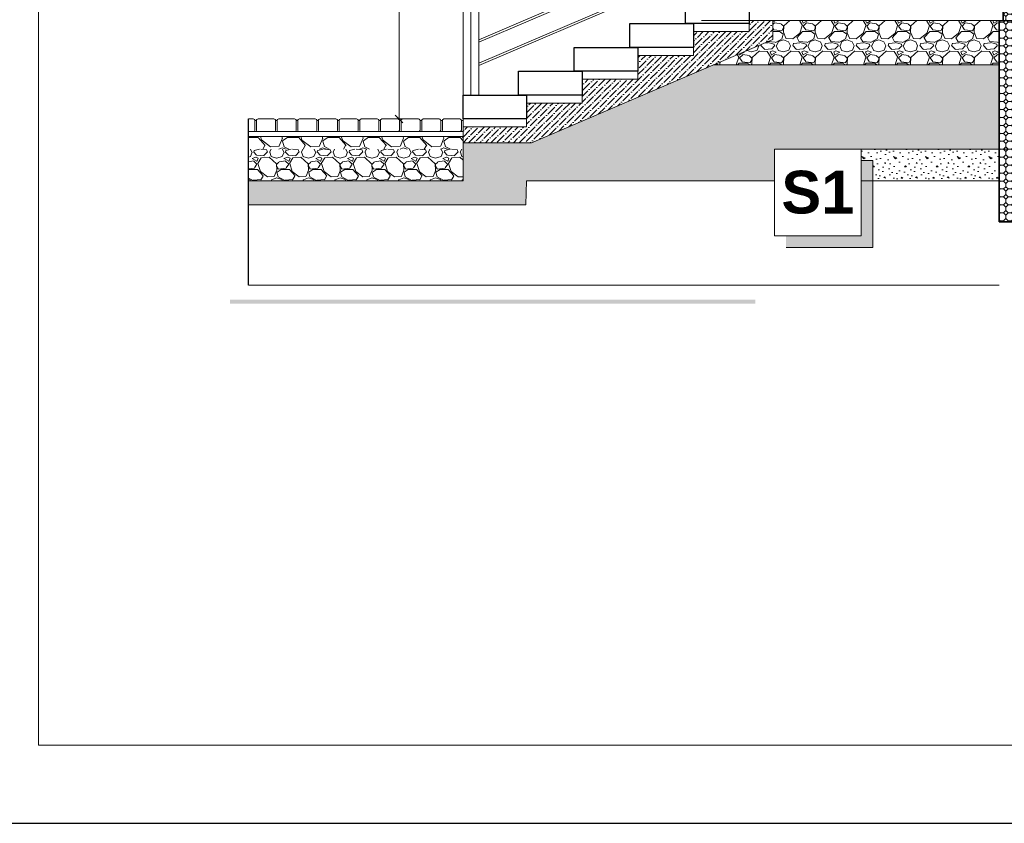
# Model space of a CAD drawing. Header units: millimetres. Extents: x -740 to 33545, y 5178 to 22494.
# Tile 165 of 250: x 8259 to 8879, y 12611 to 13117. Entities that reach past the tile are written whole.
import ezdxf
from ezdxf.lldxf.tags import DXFTag
from ezdxf.xclip import XClip

# ---------------------------------------------------------------- set-up
doc = ezdxf.new("R2010")
doc.units = ezdxf.units.MM
doc.header["$MEASUREMENT"] = 0
doc.header["$XCLIPFRAME"] = 0
doc.layers.get('Defpoints').update_dxf_attribs({"color": 252})
doc.layers.add('a3', color=252, linetype='Continuous', lineweight=30, plot=False)
for name, color, linetype, lineweight in [('A_izolacja', 252, 'Continuous', 9), ('A_l.przekrojowa', 252, 'Continuous', 30), ('l. przekrojowa', 252, 'Continuous', 30), ('l.przerywana', 252, 'ICAD_ISO03W100', 5), ('l.widokowa', 252, 'Continuous', 15), ('l.wypeĹ‚nien', 252, 'Continuous', 5), ('l.wypeĹ‚nieĹ„', 252, 'Continuous', 5), ('linia opisowa', 252, 'Continuous', 9), ('wymiarowanie', 252, 'Continuous', 9)]:
    doc.layers.add(name, color=color, linetype=linetype, lineweight=lineweight)
doc.styles.add('styl2', font='simplex.shx')
tags = doc.linetypes.add('ICAD_ISO03W100', pattern=[30, 12, -18]).pattern_tags.tags
tags[6:7] = [DXFTag(74, 4), DXFTag(75, 0), DXFTag(340, '0'), DXFTag(46, 1.0), DXFTag(50, 0.0), DXFTag(44, 0.0), DXFTag(45, 0.0)]
tags[4:5] = [DXFTag(74, 4), DXFTag(75, 0), DXFTag(340, '0'), DXFTag(46, 1.0), DXFTag(50, 0.0), DXFTag(44, 0.0), DXFTag(45, 0.0)]
doc.dimstyles.new('Skala 1-50', dxfattribs={"dimtxt": 12, "dimasz": 5, "dimexe": 1, "dimexo": 1, "dimgap": 1.5, "dimtad": 1, "dimdec": 1, "dimrnd": 0.5, "dimtxsty": 'styl2', "dimblk": 'ARCHTICK', "dimcen": 5, "dimadec": 0, "dimazin": 0, "dimtfac": 1, "dimtdec": 1, "dimtmove": 1, "dimatfit": 3, "dimldrblk": 'ARCHTICK', "dimfxl": 0, "dimlwd": -1, "dimlwe": -1, "dimarcsym": 0})
pattern_1 = [(0, (19, 12.8), (0, 20), [0, -20]), (0, (19.2, 5.8), (0, 20), [0, -20]), (0, (19.8, 16.6), (0, 20), [0, -20]), (338.1986, (9.4, 10.4), (60.0000055, -19.9999982), [2.15406, -105.54924]), (216.8699, (11.4, 9.6), (59.9999984, 40.0000025), [1, -99]), (130.6013, (10.6, 9), (100.00000842, -119.99998036), [1.8439, -182.54698]), (206.5651, (4, 6.6), (-19.999983, -20.000026), [0.44722, -44.27414]), (326.3099, (3.6, 6.4), (39.9999912, -20.0000267), [0.72112, -71.38992]), (108.4349, (4.2, 6), (-19.999968, 40.0000087), [0.63246, -62.6131]), (225, (16.8, 4.6), (-4e-15, -20.000006), [0.84852, -27.43574]), (0, (16.2, 4), (20, 20), [1.2, -18.8]), (135, (17.4, 4), (-20.000006, 2e-15), [0.84852, -27.43574]), (251.5651, (14.4, 17.4), (19.999968, 40.0000087), [0.63246, -62.6131]), (0, (14.2, 16.8), (20, 20), [1, -19]), (143.1301, (15.2, 16.8), (-59.9999984, 40.0000025), [1, -99]), (213.6901, (3.8, 17.6), (39.9999912, 20.0000267), [0.72112, -71.38992]), (341.5651, (3.2, 17.2), (-40.0000087, 19.999968), [1.26492, -61.98064]), (126.8699, (4.4, 16.8), (40.0000025, -59.9999984), [1, -99]), (0, (9.6, 16.8), (0, 20), [0, -20]), (0, (4.2, 11.6), (0, 20), [0, -20]), (0, (9.8, 4.2), (0, 20), [0, -20]), (0, (15.2, 10.4), (0, 20), [0, -20]), (0, (9.4, 13.8), (0, 20), [0, -20]), (0, (5, 14.4), (0, 20), [0, -20]), (0, (6.8, 13.2), (0, 20), [0, -20]), (0, (6, 8.4), (0, 20), [0, -20]), (0, (1.2, 9.2), (0, 20), [0, -20]), (0, (1.4, 13.8), (0, 20), [0, -20]), (0, (0.8, 18.2), (0, 20), [0, -20]), (0, (7, 19), (0, 20), [0, -20]), (0, (11.4, 19.8), (0, 20), [0, -20]), (0, (18.4, 19), (0, 20), [0, -20]), (0, (13.6, 12.8), (0, 20), [0, -20]), (0, (11.6, 16.4), (0, 20), [0, -20]), (0, (13.2, 6.8), (0, 20), [0, -20]), (0, (7.2, 5.8), (0, 20), [0, -20]), (0, (13.2, 1.4), (0, 20), [0, -20]), (0, (6.6, 2.6), (0, 20), [0, -20]), (0, (0.2, 2), (0, 20), [0, -20]), (0, (2.6, 1), (0, 20), [0, -20]), (0, (2.8, 3.8), (0, 20), [0, -20]), (0, (16.2, 0.6), (0, 20), [0, -20]), (0, (18.6, 8.8), (0, 20), [0, -20]), (0, (17.6, 14.8), (0, 20), [0, -20]), (0, (8.4, 0.4), (0, 20), [0, -20])]

# ---------------------------------------------------------------- blocks, each defined once
blk = doc.blocks.new('MF2E40FB0')
at = {"true_color": 0xffffff}
blk.add_hatch(color=7, dxfattribs=at).paths.add_polyline_path([(193.989, 188.446), (193.989, 165.827), (315.555, 165.827), (315.555, 188.446)])
blk = doc.blocks.new('_ArchTick')
at = {"color": 0, "linetype": 'ByBlock', "const_width": 0.15}
blk.add_lwpolyline([(-0.5, -0.5), (0.5, 0.5)], dxfattribs=at)
blk = doc.blocks.new('*D2387')
at = {"layer": 'Defpoints', "color": 0}
for p in [(8748.64, 13845.32), (8498.18, 13054.1), (8513.43, 13054.1)]:
    blk.add_point(p, dxfattribs=at)
at = {"layer": 'wymiarowanie', "color": 0}
for p, q in [((8508.18, 13845.32), (8497.18, 13845.32)), ((8498.18, 13845.32), (8498.18, 13054.1)), ((8508.18, 13054.1), (8497.18, 13054.1))]:
    blk.add_line(p, q, dxfattribs=at)
at = {"layer": 'wymiarowanie', "color": 0, "xscale": 5, "yscale": 5, "zscale": 5}
for p, rotation in [((8498.18, 13845.32), 90), ((8498.18, 13054.1), 270)]:
    blk.add_blockref('_ArchTick', p, dxfattribs=dict(at, rotation=rotation))
at = {"layer": 'wymiarowanie', "color": 0, "insert": (8490.38, 13486.2), "char_height": 12, "attachment_point": 5, "rotation": 90, "style": 'styl2'}
blk.add_mtext('791', dxfattribs=at)

msp = doc.modelspace()

# ---------------------------------------------------------------- hatches: boundary and pattern name
at = {"layer": 'l.wypeĹ‚nien'}
h = msp.add_hatch(dxfattribs=at)
h.set_pattern_fill('OCTAGON', color=256, scale=5, style=0)
h.set_pattern_definition([(315, (0, 1.45), (5.00000155, -1e-15), [2.05061, -5.02046]), (0, (1.45, 0), (5, 5), [2.1, -2.9]), (45, (3.55, 0), (6e-16, 5.00000155), [2.05061, -5.02046]), (135, (5, 3.55), (-5.00000155, 6e-16), [2.05061, -5.02046]), (225, (1.45, 5), (-1e-15, -5.00000155), [2.05061, -5.02046]), (270, (0, 3.55), (5, -5), [2.1, -2.9])])
h.paths.add_polyline_path([(8875.82, 13088.08), (8875.82, 13035.15), (8890.82, 13035.15), (8890.82, 13116.08), (8878.43, 13116.08), (8875.82, 13116.08)])
h.paths.add_polyline_path([(8875.82, 13015.1), (8875.82, 12989.34), (8890.82, 12989.34), (8890.82, 13035.15), (8875.82, 13035.15)])
h.paths.add_polyline_path([(8890.82, 13116.08), (8890.82, 13129.08), (8878.43, 13129.08), (8878.43, 13116.08)])
h = msp.add_hatch(dxfattribs=at)
h.set_pattern_fill('ANSI36', color=256, scale=20, style=0)
h.paths.add_polyline_path([(8538.42, 13046.1), (8538.42, 13054.1), (8578.43, 13054.08), (8538.43, 13054.08), (8538.43, 13049.08), (8578.43, 13049.08), (8578.43, 13054.08), (8578.43, 13064.08), (8613.43, 13064.08), (8613.43, 13069.08), (8613.43, 13079.08), (8648.43, 13079.08), (8648.43, 13084.08), (8648.43, 13094.08), (8683.43, 13094.08), (8683.43, 13099.08), (8683.43, 13109.08), (8718.43, 13109.08), (8718.43, 13114.08), (8718.43, 13116.08), (8733.43, 13116.08), (8733.43, 13104.19), (8695.84, 13088.08), (8660.84, 13073.08), (8581.52, 13039.09), (8538.42, 13039.1), (8538.42, 13043.1)])
h = msp.add_hatch(dxfattribs=at)
h.set_pattern_fill('GRAVL1', color=256, scale=20, style=0)
h.set_pattern_definition([(228.0128, (14.4, 20), (-159.99996464, -180.00002683), [2.69072, -266.38176]), (184.9697, (12.6, 18), (240.00002103, 19.99982614), [4.61736, -457.1185]), (132.5104, (8, 17.6), (199.99981437, -220.00017348), [3.25576, -322.32064]), (267.2737, (0.2, 12.6), (19.999920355, 400.0000059), [4.20476, -416.27116]), (292.8337, (0, 8.4), (-100.00019811, 239.999928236), [4.1231, -408.18746]), (357.2737, (1.6, 4.6), (-400.0000059, 19.999920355), [4.20476, -416.27116]), (37.6942, (5.8, 4.4), (-260.000146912, -199.999808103), [5.56058, -550.49698]), (72.2553, (10.2, 7.8), (140.000215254, 439.999924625), [5.24976, -519.72642]), (121.4296, (11.8, 12.8), (-160.000164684, 259.99990073), [4.219, -417.68146]), (175.2364, (9.6, 16.4), (220.00001893, -19.99983065), [4.81664, -236.01526]), (222.3974, (4.8, 16.8), (-240.000147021, -219.99984164), [6.22896, -616.6675]), (138.8141, (20, 12.4), (-140.00005894, 119.99994627), [2.12602, -210.47688]), (171.4692, (18.4, 13.8), (259.999965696, -40.0001582), [4.04474, -400.43022]), (225, (14.4, 14.4), (-4e-15, -20.000006), [2.82842, -25.45584]), (203.1986, (13, 16.8), (99.9999946, 40.0000265), [1.52316, -150.7923]), (291.8014, (11.6, 16.2), (-19.9999982, 60.0000055), [2.15406, -105.54924]), (30.9638, (12.4, 14.2), (59.99996045, 40.0000497), [3.49858, -113.12046]), (161.5651, (15.4, 16), (40.0000087, -19.999968), [2.52982, -60.71574]), (16.3895, (0, 16.2), (200.00004397, 59.9998542), [3.544, -350.8569]), (70.3462, (3.4, 17.2), (-79.99990495, -220.00004271), [2.97322, -294.34816]), (293.1986, (15.4, 20), (-40.0000265, 99.9999946), [3.0463, -149.26916]), (343.6105, (16.6, 17.2), (-200.00004397, 59.9998542), [3.544, -350.8569]), (339.444, (0, 3.8), (-100.0000369, 39.99991993), [3.4176, -167.46248]), (294.7751, (3.2, 2.6), (-99.99984378, 220.00006844), [2.86356, -283.49286]), (66.8014, (15.6, 0), (40.0000265, 99.9999946), [3.0463, -149.26916]), (17.354, (16.8, 2.8), (-260.00004038, -79.999890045), [3.35262, -331.90848]), (69.444, (5.8, 0), (-39.99991993, -100.0000369), [1.7088, -169.17128]), (101.3099, (14.4, 0), (-19.9999526, 80.000015), [1.0198, -100.96058]), (165.9638, (14.2, 1), (60.0000109, -19.9999611), [4.1231, -78.339]), (186.009, (10.2, 2), (199.99999502, 19.99998635), [3.821, -378.27846]), (303.6901, (12.4, 12.4), (-20.0000267, 39.9999912), [2.88444, -69.22658]), (353.1572, (14, 10), (339.99998731, -40.00015996), [5.03588, -498.55126]), (60.9454, (19, 9.4), (-80.00000054, -140.0000077), [2.05912, -203.85348]), (90, (20, 11.2), (-20, 20), [1.2, -18.8]), (120.2564, (9.8, 2.6), (79.99989774, -140.00004912), [2.77848, -275.0704]), (48.0128, (8.4, 5), (159.99996464, 180.00002683), [5.38144, -263.69104]), (0, (12, 9), (20, 20), [5.2, -14.8]), (325.3048, (17.2, 9), (-199.99988518, 140.00017219), [3.16228, -313.06548]), (254.0546, (19.8, 7.2), (-19.9999978, -80.00000253), [2.91204, -142.69016]), (207.646, (19, 4.4), (-379.999916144, -200.000154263), [4.7413, -469.38948]), (175.4261, (14.8, 2.2), (-260.000011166, 19.999896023), [5.01598, -496.58148])])
h.paths.add_polyline_path([(8875.82, 13088.08), (8875.82, 13116.08), (8733.43, 13116.08), (8733.43, 13104.19), (8695.84, 13088.08)])
h = msp.add_hatch(dxfattribs=at)
h.set_pattern_fill('CONC', color=256, scale=20, style=0)
h.set_pattern_definition(pattern_1)
h.paths.add_polyline_path([(8403.43, 13000.1), (8578.06, 13000.1), (8578.43, 13015.1), (8734.46, 13015.1), (8734.46, 13035.15), (8789.08, 13035.15), (8875.82, 13035.15), (8875.82, 13088.08), (8695.84, 13088.08), (8581.52, 13039.09), (8538.42, 13039.1), (8538.42, 13015.1), (8403.43, 13015.1)])
h = msp.add_hatch(dxfattribs=at)
h.set_pattern_fill('GRAVL1', color=256, angle=180, style=0)
h.set_pattern_definition([(311.9872, (30580.379, 2642.2731), (203.1999551, -228.60003408), [3.417214, -338.304835]), (355.0303, (30582.665, 2639.7331), (-304.80002671, 25.3997792), [5.864047, -580.540495]), (47.4896, (30588.507, 2639.2251), (-253.99976425, -279.40022032), [4.134815, -409.347213]), (272.7263, (30598.413, 2632.8751), (-25.39989885, 508.00000749), [5.340045, -528.664373]), (247.1663, (30598.667, 2627.5411), (127.0002516, 304.79990886), [5.236337, -518.398074]), (182.7263, (30596.635, 2622.7151), (508.00000749, 25.39989885), [5.340045, -528.664373]), (142.3058, (30591.30105, 2622.4611), (330.20018658, -253.99975629), [7.061937, -699.131165]), (107.7447, (30585.7131, 2626.7791), (-177.800273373, 558.799904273), [6.667195, -660.052553]), (58.5704, (30583.681, 2633.1291), (203.20020915, 330.199873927), [5.35813, -530.455454]), (4.7636, (30586.475, 2637.7011), (-279.40002404, -25.39978493), [6.117133, -299.73938]), (317.6026, (30592.57105, 2638.2091), (304.800186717, -279.399798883), [7.91078, -783.167725]), (41.1859, (30573.267, 2632.6211), (177.80007485, 152.39993176), [2.700045, -267.305638]), (8.5308, (30575.299, 2634.3991), (-330.199956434, -50.800200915), [5.13682, -508.54638]), (315, (30580.379, 2635.161), (4e-15, -25.400008), [3.592093, -32.328917]), (336.8014, (30582.157, 2638.209), (-126.99999316, 50.80003366), [1.934413, -191.50622]), (248.1986, (30583.935, 2637.447), (25.3999977, 76.2000069), [2.735656, -134.047535]), (149.0362, (30582.919, 2634.907), (-76.1999498, 50.8000631), [4.443197, -143.662984]), (18.4349, (30579.109, 2637.193), (-50.800011, -25.3999594), [3.212871, -77.10899]), (163.6105, (30598.667, 2637.4471), (-254.00005584, 76.19981483), [4.50088, -445.588263]), (109.6538, (30594.349, 2638.7171), (101.59987928, -279.40005424), [3.77599, -373.822163]), (246.8014, (30579.109, 2642.273), (50.80003366, 126.99999316), [3.8688, -189.571833]), (196.3895, (30577.585, 2638.7171), (254.00005584, 76.19981483), [4.50088, -445.588263]), (200.556, (30598.667, 2621.699), (127.00004685, 50.7998983), [4.340352, -212.67735]), (245.2249, (30594.603, 2620.1751), (126.99980161, 279.40008691), [3.63672, -360.035932]), (113.1986, (30578.855, 2616.873), (-50.80003366, 126.99999316), [3.8688, -189.571833]), (162.646, (30577.331, 2620.4291), (330.200051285, -101.59986036), [4.257827, -421.52377]), (110.556, (30591.301, 2616.873), (50.7998983, -127.00004685), [2.170176, -214.847526]), (78.6901, (30580.379, 2616.873), (25.3999399, 101.6000191), [1.295146, -128.219937]), (14.0362, (30580.633, 2618.143), (-76.2000139, -25.3999507), [5.236337, -99.49053]), (353.991, (30585.713, 2619.4131), (-253.99999367, 25.399982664), [4.85267, -480.413644]), (236.3099, (30582.919, 2632.621), (25.4000339, 50.7999888), [3.66324, -87.917757]), (186.8428, (30580.8871, 2629.5731), (-431.799983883, -50.800203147), [6.395568, -633.1601]), (119.0546, (30574.537, 2628.8111), (101.6000007, -177.80000977), [2.615082, -258.89392]), (90, (30573.267, 2631.097), (25.4, 25.4), [1.524, -23.876]), (59.7436, (30586.221, 2620.1751), (-101.59987012, -177.80006238), [3.52867, -349.339408]), (131.9872, (30587.999, 2623.2231), (-203.1999551, 228.60003408), [6.83443, -334.88762]), (180, (30583.427, 2628.303), (-25.4, 25.4), [6.604, -18.796]), (214.6952, (30576.823, 2628.3031), (253.99985418, 177.80021868), [4.016096, -397.59316]), (285.9454, (30573.521, 2626.017), (25.3999972, -101.6000032), [3.69829, -181.216503]), (332.354, (30574.537, 2622.4611), (482.599893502, -254.000195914), [6.02145, -596.12464]), (4.5739, (30579.8711, 2619.6671), (330.20001418, 25.39986795), [6.370295, -630.65848])])
h.paths.add_polyline_path([(8403.43, 13035.1), (8538.43, 13035.1), (8538.43, 13043.1), (8403.43, 13043.1)])
h = msp.add_hatch(dxfattribs=at)
h.set_pattern_fill('GRAVL1', color=256, scale=20, angle=180, style=0)
h.set_pattern_definition([(311.9872, (19086.6159, 13.0843), (159.99996464, -180.00002683), [2.69072, -266.38176]), (355.0303, (19088.4159, 11.0843), (-240.00002103, 19.99982614), [4.61736, -457.1185]), (47.4896, (19093.0159, 10.6843), (-199.99981437, -220.00017348), [3.25576, -322.32064]), (272.7263, (19100.8159, 5.6843), (-19.999920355, 400.0000059), [4.20476, -416.27116]), (247.1663, (19101.0159, 1.4843), (100.00019811, 239.999928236), [4.1231, -408.18746]), (182.7263, (19099.4159, -2.3157), (400.0000059, 19.999920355), [4.20476, -416.27116]), (142.3058, (19095.2159, -2.5157), (260.000146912, -199.999808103), [5.56058, -550.49698]), (107.7447, (19090.8159, 0.8843), (-140.000215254, 439.999924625), [5.24976, -519.72642]), (58.5704, (19089.2159, 5.8843), (160.000164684, 259.99990073), [4.219, -417.68146]), (4.7636, (19091.4159, 9.4843), (-220.00001893, -19.99983065), [4.81664, -236.01526]), (317.6026, (19096.2159, 9.8843), (240.000147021, -219.99984164), [6.22896, -616.6675]), (41.1859, (19081.0159, 5.4843), (140.00005894, 119.99994627), [2.12602, -210.47688]), (8.5308, (19082.6159, 6.8843), (-259.999965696, -40.0001582), [4.04474, -400.43022]), (315, (19086.616, 7.484), (4e-15, -20.000006), [2.82842, -25.45584]), (336.8014, (19088.016, 9.8843), (-99.9999946, 40.0000265), [1.52316, -150.7923]), (248.1986, (19089.416, 9.2843), (19.9999982, 60.0000055), [2.15406, -105.54924]), (149.0362, (19088.616, 7.2843), (-59.99996045, 40.0000497), [3.49858, -113.12046]), (18.4349, (19085.616, 9.084), (-40.0000087, -19.999968), [2.52982, -60.71574]), (163.6105, (19101.0159, 9.2843), (-200.00004397, 59.9998542), [3.544, -350.8569]), (109.6538, (19097.6159, 10.2843), (79.99990495, -220.00004271), [2.97322, -294.34816]), (246.8014, (19085.616, 13.0843), (40.0000265, 99.9999946), [3.0463, -149.26916]), (196.3895, (19084.4159, 10.2843), (200.00004397, 59.9998542), [3.544, -350.8569]), (200.556, (19101.016, -3.1157), (100.0000369, 39.99991993), [3.4176, -167.46248]), (245.2249, (19097.8159, -4.3157), (99.99984378, 220.00006844), [2.86356, -283.49286]), (113.1986, (19085.416, -6.9157), (-40.0000265, 99.9999946), [3.0463, -149.26916]), (162.646, (19084.2159, -4.1157), (260.00004038, -79.999890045), [3.35262, -331.90848]), (110.556, (19095.216, -6.9157), (39.99991993, -100.0000369), [1.7088, -169.17128]), (78.6901, (19086.616, -6.9157), (19.9999526, 80.000015), [1.0198, -100.96058]), (14.0362, (19086.816, -5.9157), (-60.0000109, -19.9999611), [4.1231, -78.339]), (353.991, (19090.8159, -4.9157), (-199.99999502, 19.99998635), [3.821, -378.27846]), (236.3099, (19088.616, 5.4843), (20.0000267, 39.9999912), [2.88444, -69.22658]), (186.8428, (19087.0159, 3.0843), (-339.99998731, -40.00015996), [5.03588, -498.55126]), (119.0546, (19082.0159, 2.4843), (80.00000054, -140.0000077), [2.05912, -203.85348]), (90, (19081.016, 4.284), (20, 20), [1.2, -18.8]), (59.7436, (19091.2159, -4.3157), (-79.99989774, -140.00004912), [2.77848, -275.0704]), (131.9872, (19092.6159, -1.9157), (-159.99996464, 180.00002683), [5.38144, -263.69104]), (180, (19089.016, 2.084), (-20, 20), [5.2, -14.8]), (214.6952, (19083.8159, 2.0843), (199.99988518, 140.00017219), [3.16228, -313.06548]), (285.9454, (19081.216, 0.2843), (19.9999978, -80.00000253), [2.91204, -142.69016]), (332.354, (19082.0159, -2.5157), (379.999916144, -200.000154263), [4.7413, -469.38948]), (4.5739, (19086.2159, -4.7157), (260.000011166, 19.999896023), [5.01598, -496.58148])])
h.paths.add_polyline_path([(8403.43, 13015.1), (8538.43, 13015.1), (8538.43, 13035.1), (8403.43, 13035.1)])
h = msp.add_hatch(dxfattribs=at)
h.set_pattern_fill('CONC', color=256, scale=20, style=0)
h.set_pattern_definition(pattern_1)
h.paths.add_polyline_path([(8789.08, 13035.15), (8875.82, 13035.15), (8875.82, 13015.1), (8796.37, 13015.1), (8796.37, 13027.87), (8789.08, 13027.87)])
at = {"layer": 'linia opisowa'}
msp.add_hatch(color=256, dxfattribs=at).paths.add_polyline_path([(8796.37, 13027.87), (8789.08, 13027.87), (8789.08, 12980.53), (8741.74, 12980.53), (8741.74, 12973.24), (8796.37, 12973.24)])

# ---------------------------------------------------------------- linework, layer by layer
at = {"layer": 'a3'}
msp.add_lwpolyline([(10322.07, 12610.78), (10322.07, 14095.78), (8222.07, 14095.78), (8222.07, 12610.78), (10322.07, 12610.78)], dxfattribs=at)
at = {"layer": 'A_izolacja', "lineweight": 35}
msp.add_line((8890.82, 12989.34), (8875.82, 12989.34), dxfattribs=at)
at = {"layer": 'A_izolacja', "linetype": 'Continuous', "lineweight": 35}
for points in [[(8878.43, 13116.08), (8878.43, 13461.85)], [(8875.82, 12989.34), (8875.82, 13116.08)]]:
    msp.add_lwpolyline(points, dxfattribs=at)
at = {"layer": 'A_l.przekrojowa'}
msp.add_lwpolyline([(8403.43, 12949.49), (8403.43, 13054.1)], dxfattribs=at)
at = {"layer": 'l. przekrojowa'}
msp.add_line((8875.82, 13116.08), (8890.82, 13116.08), dxfattribs=at)
for points in [[(8718.43, 13114.08), (8678.43, 13114.08), (8678.43, 13129.08), (8718.43, 13129.08), (8718.43, 13114.08)], [(8683.43, 13099.08), (8643.43, 13099.08), (8643.43, 13114.08), (8683.43, 13114.08), (8683.43, 13099.08)], [(8648.43, 13084.08), (8608.43, 13084.08), (8608.43, 13099.08), (8648.43, 13099.08), (8648.43, 13084.08)], [(8613.43, 13069.08), (8573.43, 13069.08), (8573.43, 13084.08), (8613.43, 13084.08), (8613.43, 13069.08)], [(8578.43, 13054.08), (8538.43, 13054.08), (8538.43, 13069.08), (8578.43, 13069.08), (8578.43, 13054.08)]]:
    msp.add_lwpolyline(points, dxfattribs=at)
at = {"layer": 'l.przerywana', "ltscale": 0.3}
for p, q in [((8890.82, 13116.08), (8688.57, 13116.08)), ((8538.42, 13015.1, 0), (8538.42, 13069.08))]:
    msp.add_line(p, q, dxfattribs=at)
at = {"layer": 'l.widokowa'}
for p, q in [((8548.42, 13069.08), (8548.42, 13175.79)), ((8543.42, 13069.08), (8543.42, 13173.64)), ((8548.42, 13103.98), (8683.43, 13161.84)), ((8548.42, 13102.35), (8683.43, 13160.21)), ((8548.42, 13089.29), (8683.43, 13147.15)), ((8548.42, 13087.66), (8683.43, 13145.52)), ((8716.5, 13116.08), (8875.82, 13116.08)), ((8733.43, 13104.19), (8581.52, 13039.09)), ((8695.84, 13088.08), (8875.82, 13088.08)), ((8538.43, 13046.1, 0), (8403.43, 13046.1, 0)), ((8538.42, 13043.1, 0), (8403.43, 13043.1, 0)), ((8581.52, 13039.09), (8538.42, 13039.1)), ((8538.42, 13015.1, 0), (8403.43, 13015.1, 0)), ((8578.43, 13015.1, 0), (8578.06, 13000.1, 0)), ((8578.43, 13015.1, 0), (8734.46, 13015.1, 0)), ((8789.08, 13015.1, 0), (8875.82, 13015.1)), ((8403.43, 13000.1, 0), (8578.06, 13000.1, 0)), ((8875.82, 12949.49, 0), (8403.43, 12949.49, 0))]:
    msp.add_line(p, q, dxfattribs=at)
msp.add_lwpolyline([(8543.42, 13129.08), (8538.42, 13129.08), (8538.42, 13069.08)], dxfattribs=at)
for points in [[(8718.43, 13114.08), (8683.43, 13114.08), (8683.43, 13109.08), (8718.43, 13109.08)], [(8683.43, 13099.08), (8648.43, 13099.08), (8648.43, 13094.08), (8683.43, 13094.08)], [(8648.43, 13084.08), (8613.43, 13084.08), (8613.43, 13079.08), (8648.43, 13079.08)], [(8613.43, 13069.08), (8578.43, 13069.08), (8578.43, 13064.08), (8613.43, 13064.08)], [(8578.43, 13054.08), (8538.43, 13054.08), (8538.43, 13049.08), (8578.43, 13049.08)]]:
    msp.add_lwpolyline(points, close=True, dxfattribs=at)
at = {"layer": 'l.wypeĹ‚nieĹ„'}
for p, q in [((8408.43, 13053.1), (8407.43, 13053.1)), ((8421.43, 13053.1), (8420.43, 13053.1)), ((8434.43, 13053.1), (8433.43, 13053.1)), ((8447.43, 13053.1), (8446.43, 13053.1)), ((8447.43, 13053.1), (8446.43, 13053.1)), ((8460.43, 13053.1), (8459.43, 13053.1)), ((8473.43, 13053.1), (8472.43, 13053.1)), ((8486.43, 13053.1), (8485.43, 13053.1)), ((8499.43, 13053.1), (8498.43, 13053.1)), ((8499.43, 13053.1), (8498.43, 13053.1)), ((8512.43, 13053.1), (8511.43, 13053.1)), ((8525.43, 13053.1), (8524.43, 13053.1)), ((8538.43, 13053.1), (8537.43, 13053.1))]:
    msp.add_line(p, q, dxfattribs=at)
msp.add_lwpolyline([(8403.43, 13054.1), (8406.43, 13054.1, -0.414214), (8407.43, 13053.1), (8407.43, 13047.1, -0.414214), (8406.43, 13046.1), (8403.43, 13046.1)], format="xyb", dxfattribs=at)
for points in [[(8419.43, 13046.1), (8409.43, 13046.1, -0.414214), (8408.43, 13047.1), (8408.43, 13053.1, -0.414214), (8409.43, 13054.1), (8419.43, 13054.1, -0.414214), (8420.43, 13053.1), (8420.43, 13047.1, -0.414214)], [(8432.43, 13046.1), (8422.43, 13046.1, -0.414214), (8421.43, 13047.1), (8421.43, 13053.1, -0.414214), (8422.43, 13054.1), (8432.43, 13054.1, -0.414214), (8433.43, 13053.1), (8433.43, 13047.1, -0.414214)], [(8445.43, 13046.1), (8435.43, 13046.1, -0.414214), (8434.43, 13047.1), (8434.43, 13053.1, -0.414214), (8435.43, 13054.1), (8445.43, 13054.1, -0.414214), (8446.43, 13053.1), (8446.43, 13047.1, -0.414214)], [(8458.43, 13046.1), (8448.43, 13046.1, -0.414214), (8447.43, 13047.1), (8447.43, 13053.1, -0.414214), (8448.43, 13054.1), (8458.43, 13054.1, -0.414214), (8459.43, 13053.1), (8459.43, 13047.1, -0.414214)], [(8471.43, 13046.1), (8461.43, 13046.1, -0.414214), (8460.43, 13047.1), (8460.43, 13053.1, -0.414214), (8461.43, 13054.1), (8471.43, 13054.1, -0.414214), (8472.43, 13053.1), (8472.43, 13047.1, -0.414214)], [(8484.43, 13046.1), (8474.43, 13046.1, -0.414214), (8473.43, 13047.1), (8473.43, 13053.1, -0.414214), (8474.43, 13054.1), (8484.43, 13054.1, -0.414214), (8485.43, 13053.1), (8485.43, 13047.1, -0.414214)], [(8497.43, 13046.1), (8487.43, 13046.1, -0.414214), (8486.43, 13047.1), (8486.43, 13053.1, -0.414214), (8487.43, 13054.1), (8497.43, 13054.1, -0.414214), (8498.43, 13053.1), (8498.43, 13047.1, -0.414214)], [(8510.43, 13046.1), (8500.43, 13046.1, -0.414214), (8499.43, 13047.1), (8499.43, 13053.1, -0.414214), (8500.43, 13054.1), (8510.43, 13054.1, -0.414214), (8511.43, 13053.1), (8511.43, 13047.1, -0.414214)], [(8523.43, 13046.1), (8513.43, 13046.1, -0.414214), (8512.43, 13047.1), (8512.43, 13053.1, -0.414214), (8513.43, 13054.1), (8523.43, 13054.1, -0.414214), (8524.43, 13053.1), (8524.43, 13047.1, -0.414214)], [(8536.43, 13046.1), (8526.43, 13046.1, -0.414214), (8525.43, 13047.1), (8525.43, 13053.1, -0.414214), (8526.43, 13054.1), (8536.43, 13054.1, -0.414214), (8537.43, 13053.1), (8537.43, 13047.1, -0.414214)]]:
    msp.add_lwpolyline(points, format="xyb", close=True, dxfattribs=at)
at = {"layer": 'linia opisowa'}
for points in [[(8734.46, 12980.53), (8789.08, 12980.53), (8789.08, 13035.15), (8734.46, 13035.15), (8734.46, 12980.53)], [(8940.76, 13035.15), (8772.93, 13035.15)], [(8741.74, 12973.24), (8796.37, 12973.24), (8796.37, 13027.87), (8789.08, 13027.87)]]:
    msp.add_lwpolyline(points, dxfattribs=at)
at = {"layer": 'wymiarowanie'}
for p, q in [((8733.43, 13104.19), (8733.43, 13116.08)), ((8578.43, 13054.08), (8538.43, 13054.1))]:
    msp.add_line(p, q, dxfattribs=at)
msp.add_lwpolyline([(8271.17, 14046.67), (11972.96, 14046.67), (11972.96, 12659.88), (8271.17, 12659.88)], close=True, dxfattribs=at)

# ---------------------------------------------------------------- block references
ref = msp.add_blockref('MF2E40FB0', (5568.57, 11164.96), dxfattribs=dict(xscale=9.994634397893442, yscale=9.994634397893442, zscale=9.994634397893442))
XClip(ref).set_block_clipping_path([(282.4792156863, 177.3768270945), (315.5719073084, 177.3768270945), (315.5719073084, 177.6415686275), (282.4792156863, 177.6415686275), (282.4792156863, 177.3768270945)])

# ---------------------------------------------------------------- texts
at = {"layer": 'linia opisowa', "insert": (8761.77, 13007.84), "char_height": 26.8852, "width": 1534.0261, "attachment_point": 5, "rotation": 359.89307}
msp.add_mtext('{\\fArial|b1|i0|c238|p34;S1}', dxfattribs=at)

# ---------------------------------------------------------------- dimensions: what is measured, and where the dimension line sits
at = {"layer": 'wymiarowanie'}
dim = msp.add_linear_dim(base=(8498.18, 13054.1), p1=(8748.64, 13845.32), p2=(8513.43, 13054.1), angle=90, dimstyle='Skala 1-50', override={"dimtmove": 0, "dimfxl": 10}, dxfattribs=at)
dim.commit()
dim.dimension.update_dxf_attribs({"geometry": '*D2387', "text_midpoint": (8498.18, 13486.2), "dimtype": 160})

doc.saveas('drawing.dxf')
